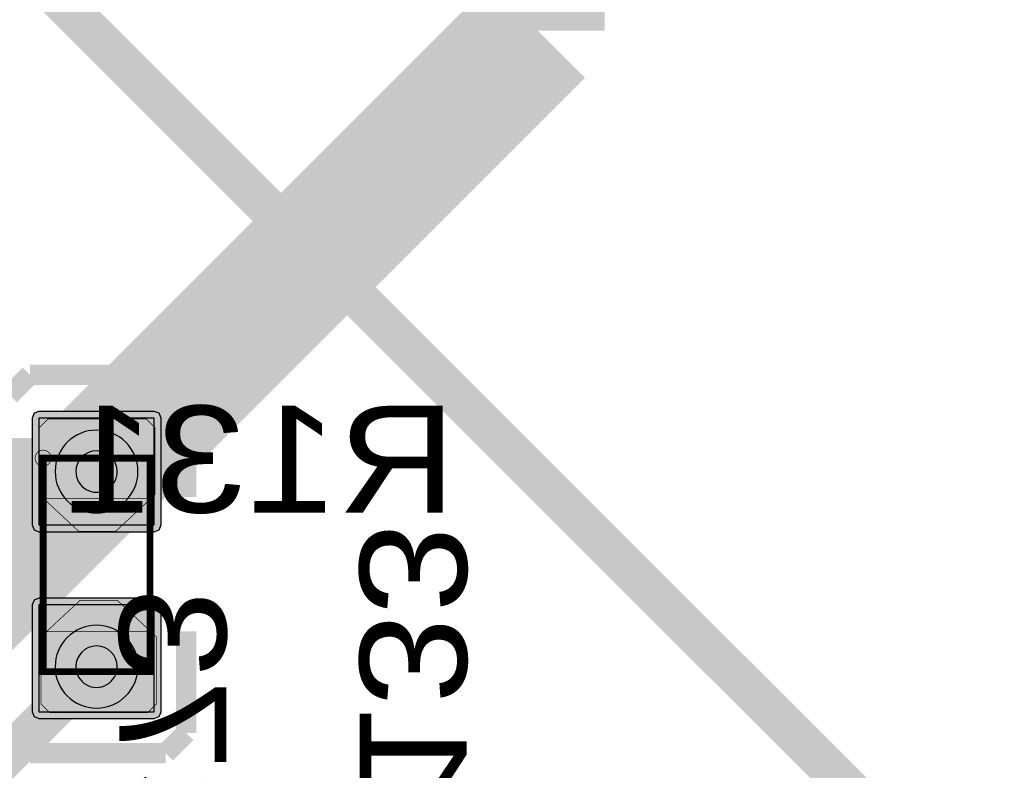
# Model space of a CAD drawing. Header units: millimetres. Extents: x -8 to 125, y -6 to 113.
# Tile 87 of 142: x 76.64 to 84.01, y 13.45 to 19.07. Entities that reach past the tile are written whole.
import ezdxf
from ezdxf.enums import TextEntityAlignment as Align

# ---------------------------------------------------------------- set-up
doc = ezdxf.new("R2010")
doc.units = ezdxf.units.MM
for name, color, linetype, true_color in [('Bottom Layer', 7, 'Continuous', 0x0000ff), ('Bottom Silkscreen Layer', 7, 'Continuous', 0x66cc33), ('Component Marking Layer', 7, 'Continuous', 0x66ffcc), ('Component Shape Layer', 7, 'Continuous', 0x00cccc), ('Hole Layer', 7, 'Continuous', 0x222222), ('Inner1', 7, 'Continuous', 0x999966), ('Multi-Layer', 7, 'Continuous', 0xc0c0c0), ('Pin Soldering Layer', 7, 'Continuous', 0xcc9999), ('Top Layer', 7, 'Continuous', 0xff0000), ('Top Paste Mask Layer', 7, 'Continuous', 0x808080), ('Top Silkscreen Layer', 7, 'Continuous', 0xffcc00), ('Top Solder Mask Layer', 7, 'Continuous', 0x800080)]:
    doc.layers.add(name, color=color, linetype=linetype, true_color=true_color)
doc.styles.get("Standard").update_dxf_attribs({"font": 'arial.ttf'})

msp = doc.modelspace()

# ---------------------------------------------------------------- hatches: boundary and pattern name
at = {"layer": 'Component Marking Layer'}
msp.add_hatch(color=256, dxfattribs=at).paths.add_polyline_path([(76.75615951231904, 15.786029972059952, 1), (76.87614935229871, 15.786029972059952, 1)])
at = {"layer": 'Pin Soldering Layer'}
for points in [[(76.81615443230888, 15.48590297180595), (76.81615443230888, 15.785928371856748), (77.61615443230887, 15.785928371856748), (77.61615443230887, 15.48590297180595)], [(76.81615443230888, 14.186131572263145), (76.81615443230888, 14.486156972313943), (77.61615443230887, 14.486156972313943), (77.61615443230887, 14.186131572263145)]]:
    msp.add_hatch(color=256, dxfattribs=at).paths.add_polyline_path(points)
at = {"layer": 'Top Layer'}
for points in [[(76.78415036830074, 15.285928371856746), (77.648158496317, 15.285928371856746), (77.648158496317, 16.08592837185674), (76.78415036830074, 16.08592837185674)], [(76.78415036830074, 13.886131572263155), (77.648158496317, 13.886131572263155), (77.648158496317, 14.686131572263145), (76.78415036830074, 14.686131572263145)]]:
    msp.add_hatch(color=256, dxfattribs=at).paths.add_polyline_path(points)
at = {"layer": 'Top Paste Mask Layer'}
for points in [[(77.35913131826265, 15.237642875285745), (77.08262636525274, 15.237642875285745), (76.78887477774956, 15.511836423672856), (76.78887477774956, 16.015113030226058), (76.85288290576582, 16.079121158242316), (77.58887477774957, 16.079121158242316), (77.65288290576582, 16.015113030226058), (77.65288290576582, 15.511836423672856)], [(77.3703835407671, 14.721996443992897), (77.09387858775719, 14.721996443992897), (76.80012700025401, 14.447802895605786), (76.80012700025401, 13.944526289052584), (76.86413512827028, 13.880518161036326), (77.60012700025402, 13.880518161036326), (77.66413512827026, 13.944526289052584), (77.66413512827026, 14.447802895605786)]]:
    msp.add_hatch(color=256, dxfattribs=at).paths.add_polyline_path(points)
at = {"layer": 'Top Solder Mask Layer'}
for points in [[(76.78415036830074, 15.235128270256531), (77.648158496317, 15.235128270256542), (77.68407959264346, 15.250007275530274), (77.69895859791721, 15.285928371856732), (77.6989585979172, 16.085928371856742), (77.68407959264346, 16.121849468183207), (77.648158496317, 16.13672847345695), (76.78415036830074, 16.13672847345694), (76.74822927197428, 16.121849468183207), (76.73335026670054, 16.085928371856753), (76.73335026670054, 15.285928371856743), (76.74822927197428, 15.250007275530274)], [(76.78415036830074, 13.83533147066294), (77.648158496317, 13.83533147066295), (77.68407959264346, 13.850210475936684), (77.69895859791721, 13.88613157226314), (77.6989585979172, 14.68613157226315), (77.68407959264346, 14.722052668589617), (77.648158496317, 14.73693167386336), (76.78415036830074, 14.73693167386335), (76.74822927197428, 14.722052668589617), (76.73335026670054, 14.686131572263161), (76.73335026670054, 13.886131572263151), (76.74822927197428, 13.850210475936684)]]:
    msp.add_hatch(color=256, dxfattribs=at).paths.add_polyline_path(points)

# ---------------------------------------------------------------- linework, layer by layer
at = {"layer": 'Bottom Layer'}
for points, const_width in [([(80.51816103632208, 28.702057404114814), (80.51816103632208, 18.987934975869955)], 1.00000254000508), ([(80.51816103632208, 18.987934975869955), (77.21615443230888, 15.685928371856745)], 1.00000254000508), ([(73.73914147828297, 15.685928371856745), (77.21615443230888, 15.685928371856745)], 0.5), ([(77.21615443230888, 14.224028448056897), (75.39961391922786, 12.407487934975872)], 0.30000000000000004)]:
    msp.add_lwpolyline(points, dxfattribs=dict(at, const_width=const_width))
at = {"layer": 'Component Marking Layer', "const_width": 0.005080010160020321}
msp.add_lwpolyline([(76.75615951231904, 15.786029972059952, 0.9999999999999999), (76.87614935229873, 15.786029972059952, 0.9999999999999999)], format="xyb", close=True, dxfattribs=at)
at = {"layer": 'Component Shape Layer', "const_width": 0.05080010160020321}
msp.add_lwpolyline([(76.81628143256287, 14.18602997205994), (76.81628143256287, 15.786029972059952), (77.61628143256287, 15.786029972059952), (77.61628143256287, 14.18602997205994)], close=True, dxfattribs=at)
msp.add_lwpolyline([(76.81628143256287, 14.18602997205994), (76.81628143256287, 15.786029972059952), (77.61628143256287, 15.786029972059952), (77.61628143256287, 14.18602997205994)], close=True, dxfattribs=at)
at = {"layer": 'Hole Layer'}
for points in [[(77.06115316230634, 15.685928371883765, 0.9999999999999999), (77.37115570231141, 15.685928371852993), (77.37115570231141, 15.685928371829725, 0.9999999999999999), (77.06115316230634, 15.685928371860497)], [(77.06115316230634, 14.224028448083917, 0.9999999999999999), (77.37115570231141, 14.224028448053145), (77.37115570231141, 14.224028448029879, 0.9999999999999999), (77.06115316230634, 14.22402844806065)]]:
    msp.add_lwpolyline(points, format="xyb", dxfattribs=at)
at = {"layer": 'Inner1', "const_width": 1.00000254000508}
msp.add_lwpolyline([(77.21615443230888, 15.685928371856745), (74.48425196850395, 12.954025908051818)], dxfattribs=at)
at = {"layer": 'Multi-Layer'}
for points in [[(76.90615443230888, 15.68592837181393, 0.9999999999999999), (77.52615443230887, 15.68592837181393), (77.52615443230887, 15.68592837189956, 0.9999999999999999), (76.90615443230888, 15.68592837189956)], [(76.90615443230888, 14.224028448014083, 0.9999999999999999), (77.52615443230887, 14.224028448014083), (77.52615443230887, 14.224028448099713, 0.9999999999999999), (76.90615443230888, 14.224028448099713)]]:
    msp.add_lwpolyline(points, format="xyb", dxfattribs=at)
at = {"layer": 'Pin Soldering Layer', "const_width": 0.005080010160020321}
for points in [[(76.81615443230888, 15.48590297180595), (76.81615443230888, 15.785928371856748), (77.61615443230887, 15.785928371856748), (77.61615443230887, 15.48590297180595)], [(76.81615443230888, 15.48590297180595), (76.81615443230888, 15.785928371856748), (77.61615443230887, 15.785928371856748), (77.61615443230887, 15.48590297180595)], [(76.81615443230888, 14.186131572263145), (76.81615443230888, 14.486156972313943), (77.61615443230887, 14.486156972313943), (77.61615443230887, 14.186131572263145)], [(76.81615443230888, 14.186131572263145), (76.81615443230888, 14.486156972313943), (77.61615443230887, 14.486156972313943), (77.61615443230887, 14.186131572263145)]]:
    msp.add_lwpolyline(points, close=True, dxfattribs=at)
at = {"layer": 'Top Layer', "const_width": 0.30000000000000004}
msp.add_lwpolyline([(73.15214630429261, 23.00691643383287), (83.4996342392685, 12.659428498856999)], dxfattribs=at)
at = {"layer": 'Top Layer'}
for points in [[(76.78415036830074, 15.285928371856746), (77.648158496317, 15.285928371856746), (77.648158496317, 16.08592837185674), (76.78415036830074, 16.08592837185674)], [(76.78415036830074, 13.886131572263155), (77.648158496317, 13.886131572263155), (77.648158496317, 14.686131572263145), (76.78415036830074, 14.686131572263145)]]:
    msp.add_lwpolyline(points, close=True, dxfattribs=at)
at = {"layer": 'Top Paste Mask Layer', "const_width": 0.005080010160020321}
for points in [[(77.35913131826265, 15.237642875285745), (77.08262636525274, 15.237642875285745), (76.78887477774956, 15.511836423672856), (76.78887477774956, 16.015113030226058), (76.85288290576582, 16.079121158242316), (77.58887477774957, 16.079121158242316), (77.65288290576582, 16.015113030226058), (77.65288290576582, 15.511836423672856)], [(77.35913131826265, 15.237642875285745), (77.08262636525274, 15.237642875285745), (76.78887477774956, 15.511836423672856), (76.78887477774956, 16.015113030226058), (76.85288290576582, 16.079121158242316), (77.58887477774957, 16.079121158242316), (77.65288290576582, 16.015113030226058), (77.65288290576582, 15.511836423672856)], [(77.3703835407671, 14.721996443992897), (77.09387858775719, 14.721996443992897), (76.80012700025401, 14.447802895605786), (76.80012700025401, 13.944526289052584), (76.86413512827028, 13.880518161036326), (77.60012700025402, 13.880518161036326), (77.66413512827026, 13.944526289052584), (77.66413512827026, 14.447802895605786)], [(77.3703835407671, 14.721996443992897), (77.09387858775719, 14.721996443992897), (76.80012700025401, 14.447802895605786), (76.80012700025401, 13.944526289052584), (76.86413512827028, 13.880518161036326), (77.60012700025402, 13.880518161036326), (77.66413512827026, 13.944526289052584), (77.66413512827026, 14.447802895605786)]]:
    msp.add_lwpolyline(points, close=True, dxfattribs=at)
at = {"layer": 'Top Silkscreen Layer'}
for points, const_width in [([(76.56479552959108, 16.257708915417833), (76.71714503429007, 16.41013462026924)], 0.15240030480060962), ([(76.56479552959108, 16.257708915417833), (76.71714503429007, 16.41013462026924)], 0.15240030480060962), ([(76.71714503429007, 16.41013462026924), (77.73357886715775, 16.41013462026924)], 0.15240030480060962), ([(76.71714503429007, 16.41013462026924), (77.73357886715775, 16.41013462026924)], 0.15240030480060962), ([(77.73357886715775, 16.41013462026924), (77.88600457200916, 16.257708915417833)], 0.15240030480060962), ([(77.73357886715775, 16.41013462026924), (77.88600457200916, 16.257708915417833)], 0.15240030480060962), ([(77.88600457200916, 16.257708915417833), (77.88600457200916, 15.495707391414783)], 0.15199390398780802), ([(77.88600457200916, 16.257708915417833), (77.88600457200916, 15.495707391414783)], 0.15199390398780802), ([(77.88600457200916, 13.727686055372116), (77.88600457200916, 14.489687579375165)], 0.15199390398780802), ([(77.88600457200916, 13.727686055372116), (77.88600457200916, 14.489687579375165)], 0.15199390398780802), ([(76.71714503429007, 13.575387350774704), (76.56479552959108, 13.727686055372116)], 0.15240030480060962), ([(76.71714503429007, 13.575387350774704), (76.56479552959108, 13.727686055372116)], 0.15240030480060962), ([(77.88600457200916, 13.727686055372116), (77.73357886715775, 13.575387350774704)], 0.15240030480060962), ([(77.88600457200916, 13.727686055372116), (77.73357886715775, 13.575387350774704)], 0.15240030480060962), ([(77.73357886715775, 13.575387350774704), (76.71714503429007, 13.575387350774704)], 0.15240030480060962), ([(77.73357886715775, 13.575387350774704), (76.71714503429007, 13.575387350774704)], 0.15240030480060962)]:
    msp.add_lwpolyline(points, dxfattribs=dict(at, const_width=const_width))
at = {"layer": 'Top Solder Mask Layer'}
for points in [[(76.78415036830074, 15.235128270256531), (77.648158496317, 15.235128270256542), (77.68407959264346, 15.250007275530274), (77.69895859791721, 15.285928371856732), (77.6989585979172, 16.085928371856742), (77.68407959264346, 16.121849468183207), (77.648158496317, 16.13672847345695), (76.78415036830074, 16.13672847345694), (76.74822927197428, 16.121849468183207), (76.73335026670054, 16.085928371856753), (76.73335026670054, 15.285928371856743), (76.74822927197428, 15.250007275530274)], [(76.78415036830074, 13.83533147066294), (77.648158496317, 13.83533147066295), (77.68407959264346, 13.850210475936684), (77.69895859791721, 13.88613157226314), (77.6989585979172, 14.68613157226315), (77.68407959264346, 14.722052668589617), (77.648158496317, 14.73693167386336), (76.78415036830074, 14.73693167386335), (76.74822927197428, 14.722052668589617), (76.73335026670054, 14.686131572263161), (76.73335026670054, 13.886131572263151), (76.74822927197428, 13.850210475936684)]]:
    msp.add_lwpolyline(points, close=True, dxfattribs=at)

# ---------------------------------------------------------------- texts
at = {"layer": 'Bottom Silkscreen Layer', "text_generation_flag": 2, "width": 1.1}
for s, rotation, p in [('R131', -360, (79.90855981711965, 15.138430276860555)), ('R133', 270, (78.94626111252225, 12.359428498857)), ('C73', 270, (77.14625603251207, 12.559428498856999))]:
    msp.add_text(s, height=0.8001016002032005, rotation=rotation, dxfattribs=at).set_placement(p, align=Align.BOTTOM_LEFT)

doc.saveas('drawing.dxf')
